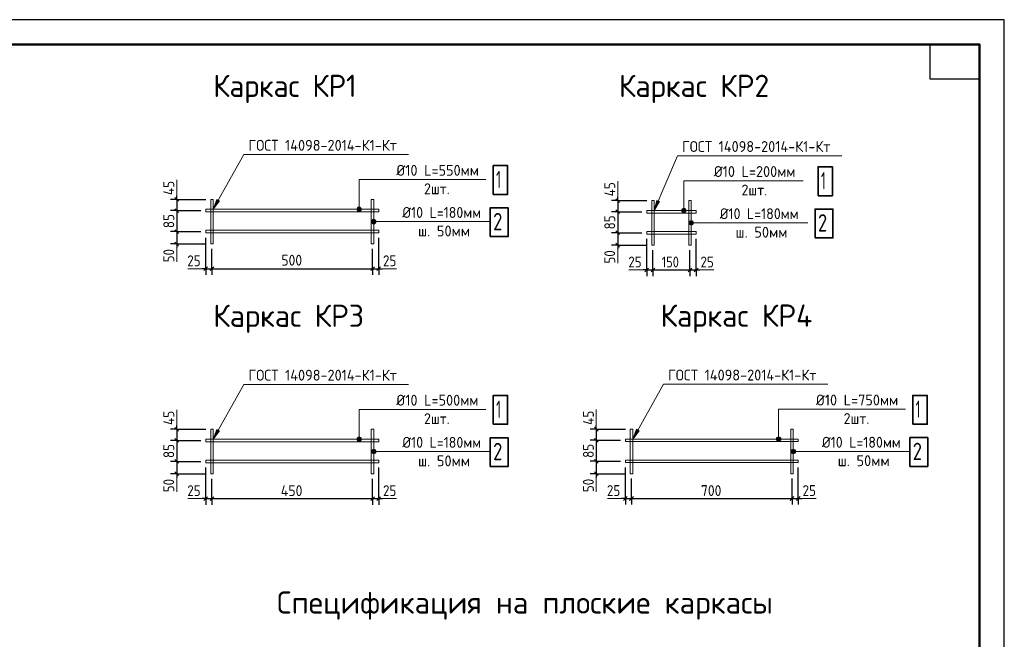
# Model space of a CAD drawing. Header units: millimetres. Extents: x 0 to 50400, y 0 to 35640.
# Tile 46 of 46: x 26487 to 50400, y 20601 to 35640. Entities that reach past the tile are written whole.
import ezdxf

# ---------------------------------------------------------------- set-up
doc = ezdxf.new("R2010")
doc.units = ezdxf.units.MM
for name, color, linetype, lineweight in [('Standard', 7, 'Continuous', 25), ('Примечания', 7, 'Continuous', 13), ('Размерная линия_ общее', 7, 'Continuous', 13), ('Текст_ общее', 7, 'Continuous', 25)]:
    doc.layers.add(name, color=color, linetype=linetype, lineweight=lineweight)
doc.styles.add('ISOCPEUR', font='txt')

msp = doc.modelspace()

# ---------------------------------------------------------------- hatches: boundary and pattern name
at = {"layer": 'Standard', "linetype": 'Continuous', "lineweight": 13, "transparency": 33554687}
for points in [[(31277, 31275), (31186, 31038), (31340, 31240)], [(34702, 31084), (34756, 31084), (34729, 31092)], [(41961, 31254), (41896, 31008), (42027, 31226)], [(34775, 31065), (34682, 31065), (34675, 31038)], [(34775, 31065), (34675, 31038), (34783, 31038)], [(34783, 31038), (34675, 31038), (34682, 31011)], [(34756, 31084), (34702, 31084), (34682, 31065)], [(34756, 31084), (34682, 31065), (34775, 31065)], [(34783, 31038), (34682, 31011), (34775, 31011)], [(34775, 31011), (34682, 31011), (34702, 30992)], [(34775, 31011), (34702, 30992), (34756, 30992)], [(34756, 30992), (34702, 30992), (34729, 30984)], [(42665, 31035), (42572, 31035), (42565, 31008)], [(42665, 31035), (42565, 31008), (42673, 31008)], [(42673, 31008), (42565, 31008), (42572, 30981)], [(42646, 31054), (42592, 31054), (42572, 31035)], [(42646, 31054), (42572, 31035), (42665, 31035)], [(42673, 31008), (42572, 30981), (42665, 30981)], [(42665, 30981), (42572, 30981), (42592, 30962)], [(42592, 31054), (42646, 31054), (42619, 31062)], [(42665, 30981), (42592, 30962), (42646, 30962)], [(42646, 30962), (42592, 30962), (42619, 30954)], [(35039, 30711), (35039, 30765), (35032, 30738)], [(35059, 30692), (35059, 30784), (35039, 30765)], [(35059, 30692), (35039, 30765), (35039, 30711)], [(35086, 30684), (35086, 30792), (35059, 30784)], [(35086, 30684), (35059, 30784), (35059, 30692)], [(35113, 30692), (35113, 30784), (35086, 30792)], [(35113, 30692), (35086, 30792), (35086, 30684)], [(35132, 30711), (35132, 30765), (35113, 30784)], [(35132, 30711), (35113, 30784), (35113, 30692)], [(35132, 30765), (35132, 30711), (35140, 30738)], [(42749, 30681), (42749, 30735), (42742, 30708)], [(42769, 30662), (42769, 30754), (42749, 30735)], [(42769, 30662), (42749, 30735), (42749, 30681)], [(42796, 30654), (42796, 30762), (42769, 30754)], [(42796, 30654), (42769, 30754), (42769, 30662)], [(42823, 30662), (42823, 30754), (42796, 30762)], [(42823, 30662), (42796, 30762), (42796, 30654)], [(42842, 30681), (42842, 30735), (42823, 30754)], [(42842, 30681), (42823, 30754), (42823, 30662)], [(42842, 30735), (42842, 30681), (42850, 30708)], [(31277, 25695), (31186, 25458), (31340, 25660)], [(41468, 25699), (41376, 25461), (41531, 25663)], [(34775, 25485), (34682, 25485), (34675, 25458)], [(34775, 25485), (34675, 25458), (34783, 25458)], [(34783, 25458), (34675, 25458), (34682, 25431)], [(34756, 25504), (34702, 25504), (34682, 25485)], [(34756, 25504), (34682, 25485), (34775, 25485)], [(34783, 25458), (34682, 25431), (34775, 25431)], [(34775, 25431), (34682, 25431), (34702, 25412)], [(34702, 25504), (34756, 25504), (34729, 25512)], [(34775, 25431), (34702, 25412), (34756, 25412)], [(34756, 25412), (34702, 25412), (34729, 25404)], [(44966, 25488), (44873, 25488), (44865, 25461)], [(44966, 25488), (44865, 25461), (44973, 25461)], [(44973, 25461), (44865, 25461), (44873, 25434)], [(44946, 25507), (44892, 25507), (44873, 25488)], [(44946, 25507), (44873, 25488), (44966, 25488)], [(44973, 25461), (44873, 25434), (44966, 25434)], [(44966, 25434), (44873, 25434), (44892, 25415)], [(44892, 25507), (44946, 25507), (44919, 25515)], [(44966, 25434), (44892, 25415), (44946, 25415)], [(44946, 25415), (44892, 25415), (44919, 25407)], [(35039, 25131), (35039, 25185), (35032, 25158)], [(35059, 25112), (35059, 25204), (35039, 25185)], [(35059, 25112), (35039, 25185), (35039, 25131)], [(35086, 25104), (35086, 25212), (35059, 25204)], [(35086, 25104), (35059, 25204), (35059, 25112)], [(35113, 25112), (35113, 25204), (35086, 25212)], [(35113, 25112), (35086, 25212), (35086, 25104)], [(35132, 25131), (35132, 25185), (35113, 25204)], [(35132, 25131), (35113, 25204), (35113, 25112)], [(35132, 25185), (35132, 25131), (35140, 25158)], [(45230, 25134), (45230, 25188), (45222, 25161)], [(45249, 25115), (45249, 25207), (45230, 25188)], [(45249, 25115), (45230, 25188), (45230, 25134)], [(45276, 25107), (45276, 25215), (45249, 25207)], [(45276, 25107), (45249, 25207), (45249, 25115)], [(45303, 25115), (45303, 25207), (45276, 25215)], [(45303, 25115), (45276, 25215), (45276, 25107)], [(45323, 25134), (45323, 25188), (45303, 25207)], [(45323, 25134), (45303, 25207), (45303, 25115)], [(45323, 25188), (45323, 25134), (45330, 25161)]]:
    msp.add_hatch(color=7, dxfattribs=at).paths.add_polyline_path(points)

# ---------------------------------------------------------------- linework, layer by layer
at = {"layer": 'Standard', "color": 7, "linetype": 'Continuous', "lineweight": 35, "transparency": 33554687}
for p, q in [((49800, 33120), (49800, 24600)), ((49800, 32640), (49800, 24120))]:
    msp.add_line(p, q, dxfattribs=at)
at = {"layer": 'Standard', "color": 7, "linetype": 'Continuous', "lineweight": 50, "transparency": 33554687}
msp.add_line((49800, 32520), (49800, 27840), dxfattribs=at)
at = {"layer": 'Standard', "color": 7, "linetype": 'Continuous', "lineweight": 13, "transparency": 33554687}
for p, q in [((31277, 31275), (31186, 31038)), ((31186, 31038), (31340, 31240)), ((31340, 31240), (31277, 31275)), ((31309, 31258), (31318, 31274)), ((34729, 31092), (34729, 31092)), ((41961, 31254), (41896, 31008)), ((41896, 31008), (42027, 31226)), ((42027, 31226), (41961, 31254)), ((41994, 31240), (42001, 31257)), ((31186, 31038), (31186, 31038)), ((31186, 31038), (31186, 31038)), ((31186, 31038), (31186, 31038)), ((34675, 31038), (34675, 31038)), ((34729, 30984), (34729, 30984)), ((34783, 31038), (34783, 31038)), ((41896, 31008), (41896, 31008)), ((41896, 31008), (41896, 31008)), ((41896, 31008), (41896, 31008)), ((42565, 31008), (42565, 31008)), ((42619, 31062), (42619, 31062)), ((42619, 30954), (42619, 30954)), ((42673, 31008), (42673, 31008)), ((35032, 30738), (35032, 30738)), ((35086, 30792), (35086, 30792)), ((35086, 30684), (35086, 30684)), ((35140, 30738), (35140, 30738)), ((42742, 30708), (42742, 30708)), ((42796, 30762), (42796, 30762)), ((42796, 30654), (42796, 30654)), ((42850, 30708), (42850, 30708)), ((31277, 25695), (31186, 25458)), ((31186, 25458), (31340, 25660)), ((31340, 25660), (31277, 25695)), ((31309, 25678), (31318, 25694)), ((41468, 25699), (41376, 25461)), ((41376, 25461), (41531, 25663)), ((41531, 25663), (41468, 25699)), ((41499, 25681), (41508, 25697)), ((31186, 25458), (31186, 25458)), ((31186, 25458), (31186, 25458)), ((31186, 25458), (31186, 25458)), ((34675, 25458), (34675, 25458)), ((34729, 25512), (34729, 25512)), ((34729, 25404), (34729, 25404)), ((34783, 25458), (34783, 25458)), ((41376, 25461), (41376, 25461)), ((41376, 25461), (41376, 25461)), ((41376, 25461), (41376, 25461)), ((44865, 25461), (44865, 25461)), ((44919, 25515), (44919, 25515)), ((44919, 25407), (44919, 25407)), ((44973, 25461), (44973, 25461)), ((35032, 25158), (35032, 25158)), ((35086, 25212), (35086, 25212)), ((35140, 25158), (35140, 25158)), ((45222, 25161), (45222, 25161)), ((45276, 25215), (45276, 25215)), ((45330, 25161), (45330, 25161)), ((35086, 25104), (35086, 25104)), ((45276, 25107), (45276, 25107))]:
    msp.add_line(p, q, dxfattribs=at)
at = {"layer": 'Standard', "color": 7, "linetype": 'Continuous', "lineweight": 25, "transparency": 33554687}
for points in [[(0, 0), (50400, 0), (50400, 35640), (0, 35640), (0, 0)], [(49800, 35040), (49800, 34200), (48600, 34200), (48600, 35040), (49800, 35040)]]:
    msp.add_lwpolyline(points, close=True, dxfattribs=at)
at = {"layer": 'Standard', "color": 7, "linetype": 'Continuous', "lineweight": 50, "transparency": 33554687}
msp.add_lwpolyline([(2400, 35040), (49800, 35040), (49800, 600), (2400, 600), (2400, 35040)], close=True, dxfattribs=at)
at = {"layer": 'Standard', "color": 7, "linetype": 'Continuous', "lineweight": 13, "transparency": 33554687}
for points in [[(35926, 32368), (31931, 32368), (31186, 31038)], [(46456, 32338), (42461, 32338), (41896, 31008)], [(37807, 31762), (34729, 31762), (34729, 31038)], [(45517, 31732), (42619, 31732), (42619, 31008)], [(31186, 30198), (31186, 31278), (31126, 31278), (31126, 30198), (31186, 30198)], [(35086, 30198), (35086, 31278), (35026, 31278), (35026, 30198), (35086, 30198)], [(41896, 30168), (41896, 31248), (41836, 31248), (41836, 30168), (41896, 30168)], [(42796, 30168), (42796, 31248), (42736, 31248), (42736, 30168), (42796, 30168)], [(35206, 30978), (31006, 30978), (31006, 31038), (35206, 31038), (35206, 30978)], [(42916, 30948), (41716, 30948), (41716, 31008), (42916, 31008), (42916, 30948)], [(37915, 30738), (35816, 30738), (35086, 30738)], [(45625, 30708), (43526, 30708), (42796, 30708)], [(35206, 30468), (31006, 30468), (31006, 30528), (35206, 30528), (35206, 30468)], [(42916, 30438), (41716, 30438), (41716, 30498), (42916, 30498), (42916, 30438)], [(35926, 26788), (31931, 26788), (31186, 25458)], [(46116, 26791), (42121, 26791), (41376, 25461)], [(37807, 26182), (34729, 26182), (34729, 25458)], [(47998, 26185), (44919, 26185), (44919, 25461)], [(31186, 24618), (31186, 25698), (31126, 25698), (31126, 24618), (31186, 24618)], [(35086, 24618), (35086, 25698), (35026, 25698), (35026, 24618), (35086, 24618)], [(41376, 24621), (41376, 25701), (41316, 25701), (41316, 24621), (41376, 24621)], [(45276, 24621), (45276, 25701), (45216, 25701), (45216, 24621), (45276, 24621)], [(35206, 25398), (31006, 25398), (31006, 25458), (35206, 25458), (35206, 25398)], [(45396, 25401), (41196, 25401), (41196, 25461), (45396, 25461), (45396, 25401)], [(37915, 25158), (35816, 25158), (35086, 25158)], [(48106, 25161), (46007, 25161), (45276, 25161)], [(35206, 24888), (31006, 24888), (31006, 24948), (35206, 24948), (35206, 24888)], [(45396, 24891), (41196, 24891), (41196, 24951), (45396, 24951), (45396, 24891)]]:
    msp.add_lwpolyline(points, dxfattribs=at)
for centre in [(34729, 31038), (42619, 31008), (35086, 30738), (42796, 30708), (34729, 25458), (44919, 25461), (35086, 25158), (45276, 25161)]:
    msp.add_circle(centre, 54, dxfattribs=at)
at = {"layer": 'Размерная линия_ общее', "color": 7, "linetype": 'Continuous', "lineweight": 13, "transparency": 33554687}
for p, q in [((30300, 31752), (30300, 31278)), ((41010, 31722), (41010, 31248)), ((30300, 30198), (30300, 29760)), ((41010, 30168), (41010, 29730)), ((31006, 29596), (30574, 29596)), ((35638, 29596), (35206, 29596)), ((41716, 29566), (41284, 29566)), ((43348, 29566), (42916, 29566)), ((30300, 26172), (30300, 25698)), ((40491, 26175), (40491, 25701)), ((30300, 24618), (30300, 24180)), ((40491, 24621), (40491, 24183)), ((31006, 24016), (30574, 24016)), ((35638, 24016), (35206, 24016)), ((41196, 24019), (40764, 24019)), ((45828, 24019), (45396, 24019))]:
    msp.add_line(p, q, dxfattribs=at)
at = {"layer": 'Размерная линия_ общее', "color": 7, "linetype": 'Continuous', "lineweight": -3, "transparency": 33554687}
for p, q in [((30300, 31278), (30300, 31368)), ((41010, 31248), (41010, 31338)), ((30300, 31008), (30300, 30498)), ((41010, 30978), (41010, 30468)), ((30300, 30498), (30300, 30198)), ((41010, 30468), (41010, 30168)), ((30300, 30198), (30300, 30108)), ((41010, 30168), (41010, 30078)), ((31006, 29596), (30916, 29596)), ((31006, 29596), (31156, 29596)), ((31156, 29596), (35056, 29596)), ((35056, 29596), (35206, 29596)), ((35206, 29596), (35296, 29596)), ((41716, 29566), (41626, 29566)), ((41716, 29566), (41866, 29566)), ((41866, 29566), (42766, 29566)), ((42766, 29566), (42916, 29566)), ((42916, 29566), (43006, 29566)), ((30300, 25698), (30300, 25788)), ((40491, 25701), (40491, 25791)), ((40491, 25701), (40491, 25431)), ((30300, 25428), (30300, 24918)), ((40491, 25431), (40491, 24921)), ((30300, 24918), (30300, 24618)), ((40491, 24921), (40491, 24621)), ((30300, 24618), (30300, 24528)), ((40491, 24621), (40491, 24531)), ((31006, 24016), (30916, 24016)), ((31006, 24016), (31156, 24016)), ((31156, 24016), (35056, 24016)), ((35056, 24016), (35206, 24016)), ((35206, 24016), (35296, 24016)), ((41196, 24019), (41106, 24019)), ((41196, 24019), (41346, 24019)), ((41346, 24019), (45246, 24019)), ((45246, 24019), (45396, 24019)), ((45396, 24019), (45486, 24019))]:
    msp.add_line(p, q, dxfattribs=at)
at = {"layer": 'Размерная линия_ общее', "color": 253, "linetype": 'Continuous', "lineweight": -3, "true_color": 0xa0a0a0, "transparency": 33554687}
for p, q in [((30300, 31278), (30150, 31278)), ((30300, 31278), (30450, 31278)), ((30300, 31278), (31006, 31278)), ((41010, 31248), (40860, 31248)), ((41010, 31248), (41160, 31248)), ((41010, 31248), (41716, 31248)), ((30300, 31008), (30150, 31008)), ((30300, 31008), (30450, 31008)), ((30300, 31008), (30886, 31008)), ((41010, 30978), (40860, 30978)), ((41010, 30978), (41160, 30978)), ((41010, 30978), (41596, 30978)), ((30300, 30498), (30150, 30498)), ((30300, 30498), (30450, 30498)), ((30300, 30498), (30886, 30498)), ((41010, 30468), (40860, 30468)), ((41010, 30468), (41160, 30468)), ((41010, 30468), (41596, 30468)), ((30300, 30198), (30150, 30198)), ((30300, 30198), (30450, 30198)), ((30300, 30198), (31006, 30198)), ((41010, 30168), (40860, 30168)), ((41010, 30168), (41160, 30168)), ((41010, 30168), (41716, 30168)), ((31006, 29596), (31006, 29746)), ((31156, 29596), (31156, 29746)), ((35056, 29596), (35056, 29746)), ((35206, 29596), (35206, 29746)), ((41716, 29566), (41716, 29716)), ((41866, 29566), (41866, 29716)), ((42766, 29566), (42766, 29716)), ((42916, 29566), (42916, 29716)), ((31006, 29596), (31006, 29446)), ((31156, 29596), (31156, 29446)), ((35056, 29596), (35056, 29446)), ((35206, 29596), (35206, 29446)), ((41716, 29566), (41716, 29416)), ((41866, 29566), (41866, 29416)), ((42766, 29566), (42766, 29416)), ((42916, 29566), (42916, 29416)), ((30300, 25698), (30150, 25698)), ((30300, 25698), (30450, 25698)), ((30300, 25698), (31006, 25698)), ((40491, 25701), (40341, 25701)), ((40491, 25701), (40641, 25701)), ((40491, 25701), (41196, 25701)), ((30300, 25428), (30150, 25428)), ((30300, 25428), (30450, 25428)), ((30300, 25428), (30886, 25428)), ((40491, 25431), (40341, 25431)), ((40491, 25431), (40641, 25431)), ((40491, 25431), (41076, 25431)), ((30300, 24918), (30150, 24918)), ((30300, 24918), (30450, 24918)), ((30300, 24918), (30886, 24918)), ((40491, 24921), (40341, 24921)), ((40491, 24921), (40641, 24921)), ((40491, 24921), (41076, 24921)), ((30300, 24618), (30150, 24618)), ((30300, 24618), (30450, 24618)), ((30300, 24618), (31006, 24618)), ((40491, 24621), (40341, 24621)), ((40491, 24621), (40641, 24621)), ((40491, 24621), (41196, 24621)), ((31006, 24016), (31006, 24166)), ((31156, 24016), (31156, 24166)), ((35056, 24016), (35056, 24166)), ((35206, 24016), (35206, 24166)), ((41196, 24019), (41196, 24169)), ((41346, 24019), (41346, 24169)), ((45246, 24019), (45246, 24169)), ((45396, 24019), (45396, 24169)), ((31006, 24016), (31006, 23866)), ((31156, 24016), (31156, 23866)), ((35056, 24016), (35056, 23866)), ((35206, 24016), (35206, 23866)), ((41196, 24019), (41196, 23869)), ((41346, 24019), (41346, 23869)), ((45246, 24019), (45246, 23869)), ((45396, 24019), (45396, 23869))]:
    msp.add_line(p, q, dxfattribs=at)
at = {"layer": 'Размерная линия_ общее', "color": 7, "linetype": 'Continuous', "lineweight": 25, "transparency": 33554687}
for p, q in [((30255, 31323), (30345, 31233)), ((40965, 31293), (41055, 31203)), ((30255, 31053), (30345, 30963)), ((40965, 31023), (41055, 30933)), ((30255, 30543), (30345, 30453)), ((40965, 30513), (41055, 30423)), ((30255, 30243), (30345, 30153)), ((40965, 30213), (41055, 30123)), ((30961, 29551), (31051, 29641)), ((31111, 29551), (31201, 29641)), ((35011, 29551), (35101, 29641)), ((35161, 29551), (35251, 29641)), ((41671, 29521), (41761, 29611)), ((41821, 29521), (41911, 29611)), ((42721, 29521), (42811, 29611)), ((42871, 29521), (42961, 29611)), ((30255, 25743), (30345, 25653)), ((40446, 25746), (40536, 25656)), ((30255, 25473), (30345, 25383)), ((40446, 25476), (40536, 25386)), ((30255, 24963), (30345, 24873)), ((40446, 24966), (40536, 24876)), ((30255, 24663), (30345, 24573)), ((40446, 24666), (40536, 24576)), ((30961, 23971), (31051, 24061)), ((31111, 23971), (31201, 24061)), ((35011, 23971), (35101, 24061)), ((35161, 23971), (35251, 24061)), ((41151, 23974), (41241, 24064)), ((41301, 23974), (41391, 24064)), ((45201, 23974), (45291, 24064)), ((45351, 23974), (45441, 24064))]:
    msp.add_line(p, q, dxfattribs=at)
at = {"layer": 'Размерная линия_ общее', "color": 7, "linetype": 'Continuous', "lineweight": -3, "transparency": 33554687}
for points in [[(30300, 31278), (30300, 31261), (30300, 31261), (30300, 31008)], [(41010, 31248), (41010, 31243), (41010, 31243), (41010, 30978)], [(30300, 25698), (30300, 25694), (30300, 25694), (30300, 25428)]]:
    msp.add_lwpolyline(points, dxfattribs=at)
at = {"layer": 'Размерная линия_ общее', "color": 253, "linetype": 'Continuous', "lineweight": -3, "true_color": 0xa0a0a0, "transparency": 33554687}
for points in [[(31006, 29596), (31006, 29616), (31006, 29616), (31006, 29619), (31006, 29619), (31006, 29764), (31006, 29764), (31006, 30348)], [(35206, 29596), (35206, 29616), (35206, 29616), (35206, 30348)], [(41716, 29566), (41716, 29586), (41716, 29586), (41716, 29586), (41716, 29586), (41716, 29908), (41716, 29908), (41716, 30318)], [(42916, 29566), (42916, 29586), (42916, 29586), (42916, 30318)], [(31156, 29596), (31156, 29616), (31156, 29616), (31156, 29620), (31156, 29620), (31156, 29809), (31156, 29809), (31156, 30078)], [(35056, 29596), (35056, 29616), (35056, 29616), (35056, 30078)], [(41866, 29566), (41866, 29586), (41866, 29586), (41866, 29586), (41866, 29586), (41866, 30007), (41866, 30007), (41866, 30048)], [(42766, 29566), (42766, 29586), (42766, 29586), (42766, 30048)], [(31006, 24016), (31006, 24036), (31006, 24036), (31006, 24036), (31006, 24036), (31006, 24321), (31006, 24321), (31006, 24768)], [(35206, 24016), (35206, 24036), (35206, 24036), (35206, 24768)], [(41196, 24019), (41196, 24039), (41196, 24039), (41196, 24039), (41196, 24039), (41196, 24623), (41196, 24623), (41196, 24771)], [(45396, 24019), (45396, 24039), (45396, 24039), (45396, 24771)], [(31156, 24016), (31156, 24036), (31156, 24036), (31156, 24036), (31156, 24036), (31156, 24408), (31156, 24408), (31156, 24498)], [(35056, 24016), (35056, 24036), (35056, 24036), (35056, 24498)], [(41346, 24019), (41346, 24039), (41346, 24039), (41346, 24039), (41346, 24039), (41346, 24501)], [(45246, 24019), (45246, 24039), (45246, 24039), (45246, 24501)]]:
    msp.add_lwpolyline(points, dxfattribs=at)
at = {"layer": 'Текст_ общее', "color": 7, "linetype": 'Continuous', "lineweight": 35, "transparency": 33554687}
for points in [[(37987, 31399), (38337, 31399), (38337, 32099), (37987, 32099), (37987, 31399)], [(45877, 31369), (46227, 31369), (46227, 32069), (45877, 32069), (45877, 31369)], [(37915, 30375), (38349, 30375), (38349, 31075), (37915, 31075), (37915, 30375)], [(45805, 30345), (46239, 30345), (46239, 31045), (45805, 31045), (45805, 30345)], [(37987, 25819), (38337, 25819), (38337, 26519), (37987, 26519), (37987, 25819)], [(48178, 25822), (48528, 25822), (48528, 26522), (48178, 26522), (48178, 25822)], [(37915, 24795), (38349, 24795), (38349, 25495), (37915, 25495), (37915, 24795)], [(48106, 24798), (48540, 24798), (48540, 25498), (48106, 25498), (48106, 24798)]]:
    msp.add_lwpolyline(points, dxfattribs=at)

# ---------------------------------------------------------------- texts
at = {"layer": 'Standard', "color": 7, "linetype": 'Continuous', "lineweight": 25, "transparency": 33554687, "char_height": 264, "attachment_point": 7, "style": 'ISOCPEUR'}
for s, insert, width in [('\\W0.95;ГОСТ 14098-2014-К1-Кт', (32044, 32459), 4030.31), ('\\W0.95;ГОСТ 14098-2014-К1-Кт', (42574, 32429), 4030.31), ('\\W0.95;Ø10 L=550мм', (35634, 31853), 2210.15), ('\\W0.95;Ø10 L=200мм', (43344, 31823), 2210.15), ('\\W0.93;2шт.', (36307, 31404), 862), ('\\W0.93;2шт.', (44017, 31374), 862.01), ('\\W0.93;Ø10 L=180мм', (35780, 30829), 2154.31), ('\\W0.93;Ø10 L=180мм', (43490, 30799), 2154.33), ('\\W0.96;ш. 50мм', (36163, 30380), 1393.28), ('\\W0.96;ш. 50мм', (43873, 30350), 1393.26), ('\\W0.95;ГОСТ 14098-2014-К1-Кт', (32044, 26879), 4030.31), ('\\W0.95;ГОСТ 14098-2014-К1-Кт', (42234, 26882), 4030.31), ('\\W0.95;Ø10 L=500мм', (35634, 26273), 2210.15), ('\\W0.95;Ø10 L=750мм', (45824, 26276), 2210.14), ('\\W0.93;2шт.', (36307, 25824), 862), ('\\W0.93;2шт.', (46498, 25827), 862.01), ('\\W0.93;Ø10 L=180мм', (35780, 25249), 2154.31), ('\\W0.93;Ø10 L=180мм', (45971, 25252), 2154.33), ('\\W0.96;ш. 50мм', (36163, 24800), 1393.28), ('\\W0.96;ш. 50мм', (46354, 24803), 1393.28)]:
    msp.add_mtext(s, dxfattribs=dict(at, insert=insert, width=width))
at = {"layer": 'Standard', "color": 7, "linetype": 'Continuous', "lineweight": 50, "transparency": 33554687, "insert": (32733, 21078), "char_height": 540, "width": 12195.01, "attachment_point": 7, "style": 'ISOCPEUR'}
msp.add_mtext('\\W0.99;Спецификация на плоские каркасы', dxfattribs=at)
at = {"layer": 'Примечания', "color": 7, "linetype": 'Continuous', "lineweight": 50, "transparency": 33554687, "char_height": 540, "attachment_point": 7, "style": 'ISOCPEUR'}
for s, insert, width in [('\\W0.95;Каркас КР1', (31188, 33618), 4088.1), ('\\W0.97;Каркас КР2', (41040, 33618), 4202.98), ('\\W0.97;Каркас КР3', (31188, 28038), 4202.98), ('\\W0.97;Каркас КР4', (42051, 28041), 4257.18)]:
    msp.add_mtext(s, dxfattribs=dict(at, insert=insert, width=width))
at = {"layer": 'Размерная линия_ общее', "color": 7, "linetype": 'Continuous', "lineweight": 25, "transparency": 33554687, "char_height": 264, "attachment_point": 7, "rotation": 90, "style": 'ISOCPEUR'}
for s, insert, width in [('\\W0.88;45', (30240, 31383), 512.16), ('\\W0.88;45', (40950, 31353), 512.16), ('\\W0.87;85', (30240, 30581), 484.71), ('\\W0.87;85', (40950, 30551), 484.71), ('\\W0.87;50', (30240, 29750), 484.71), ('\\W0.87;50', (40950, 29720), 484.73), ('\\W0.88;45', (30240, 25803), 512.14), ('\\W0.88;45', (40431, 25806), 512.17), ('\\W0.87;85', (30240, 25001), 484.71), ('\\W0.87;85', (40431, 25004), 484.72), ('\\W0.87;50', (30240, 24170), 484.72), ('\\W0.87;50', (40431, 24173), 484.73)]:
    msp.add_mtext(s, dxfattribs=dict(at, insert=insert, width=width))
at = {"layer": 'Размерная линия_ общее', "color": 7, "linetype": 'Continuous', "lineweight": 25, "transparency": 33554687, "char_height": 264, "attachment_point": 7, "style": 'ISOCPEUR'}
for s, insert, width in [('\\W0.87;25', (30557, 29656), 484.71), ('\\W0.91;500', (32842, 29671), 674.39), ('\\W0.87;25', (35311, 29656), 484.71), ('\\W0.87;25', (41267, 29626), 484.71), ('\\W0.83;150', (42078, 29626), 610.29), ('\\W0.87;25', (43021, 29626), 484.71), ('\\W0.87;25', (30557, 24076), 484.71), ('\\W0.92;450', (32828, 24076), 701.33), ('\\W0.87;25', (35311, 24076), 484.71), ('\\W0.87;25', (40748, 24079), 484.72), ('\\W0.91;700', (43032, 24079), 674.38), ('\\W0.87;25', (45501, 24079), 484.71)]:
    msp.add_mtext(s, dxfattribs=dict(at, insert=insert, width=width))
at = {"layer": 'Текст_ общее', "color": 7, "linetype": 'Continuous', "lineweight": 35, "transparency": 33554687, "char_height": 420, "attachment_point": 7, "style": 'ISOCPEUR'}
for s, insert, width in [('\\W0.56;1', (38057, 31553), 326.67), ('\\W0.56;1', (45947, 31523), 326.67), ('\\W0.78;2', (37985, 30529), 456.97), ('\\W0.78;2', (45875, 30499), 456.96), ('\\W0.56;1', (38057, 25973), 326.67), ('\\W0.56;1', (48248, 25976), 326.68), ('\\W0.78;2', (37985, 24949), 456.97), ('\\W0.78;2', (48176, 24952), 456.97)]:
    msp.add_mtext(s, dxfattribs=dict(at, insert=insert, width=width))

doc.saveas('drawing.dxf')
